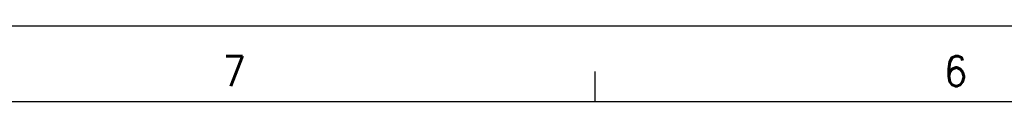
# Model space of a CAD drawing. Header units: inches. Extents: x -381 to 25622, y -418 to 176.
# Tile 11 of 47: x 128.06 to 193.38, y 170.62 to 175.62. Entities that reach past the tile are written whole.
import ezdxf

# ---------------------------------------------------------------- set-up
doc = ezdxf.new("R2010")
doc.units = ezdxf.units.IN
doc.layers.add('1', color=7, linetype='Continuous')
doc.styles.add('CONVERTER_12', font='txt.shx', dxfattribs={"width": 0.9})

# ---------------------------------------------------------------- blocks, each defined once
blk = doc.blocks.new('Marco_a1', base_point=(38.86876955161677, -121.3796663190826))
at = {"layer": '1', "color": 2, "linetype": 'Continuous'}
for p, q in [((458.8687695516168, 175.6203336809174), (-381.1312304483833, 175.6203336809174)), ((166.2217107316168, 172.6203336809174), (166.2217107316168, 170.6203336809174))]:
    blk.add_line(p, q, dxfattribs=at)
at = {"layer": '1', "color": 7, "linetype": 'Continuous'}
blk.add_line((453.8687695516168, 170.6203336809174), (-361.1312304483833, 170.6203336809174), dxfattribs=at)
at = {"layer": '1', "color": 2, "char_height": 2, "attachment_point": 4, "line_spacing_factor": 1.20048019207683, "style": 'CONVERTER_12'}
for s, insert in [('7', (141.5259386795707, 172.6451371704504)), ('6', (189.3791898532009, 172.6451371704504))]:
    blk.add_mtext(s, dxfattribs=dict(at, insert=insert))
blk = doc.blocks.new('Top', base_point=(38.86876955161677, -121.3796663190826))
blk.add_blockref('Marco_a1', (38.86876955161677, -121.3796663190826))
blk = doc.blocks.new('_dummy_frame', base_point=(-381.1312304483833, -418.3796663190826))
blk.add_blockref('Top', (38.86876955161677, -121.3796663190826))

msp = doc.modelspace()

# ---------------------------------------------------------------- block references
at = {"layer": '1'}
msp.add_blockref('_dummy_frame', (-381.1312304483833, -418.3796663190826), dxfattribs=at)

doc.saveas('drawing.dxf')
